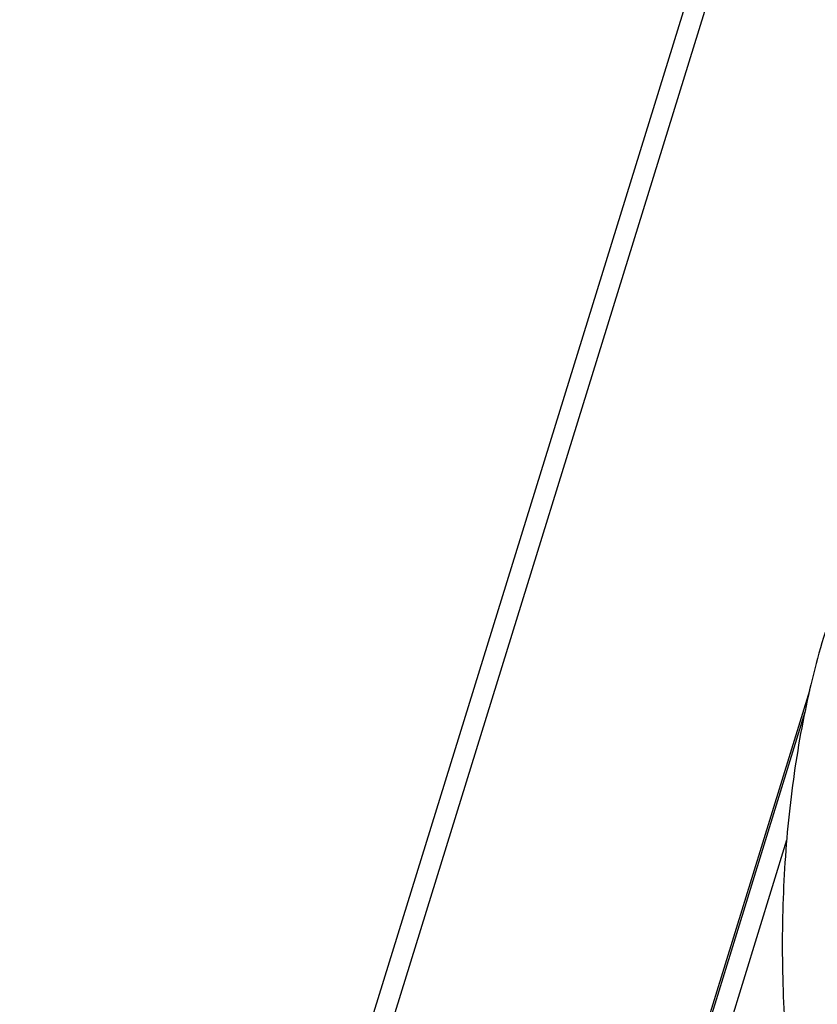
# Model space of a CAD drawing. Header units: millimetres. Extents: x 0 to 594, y 0 to 420.
# Tile 42 of 117: x 347 to 360, y 172 to 187. Entities that reach past the tile are written whole.
import ezdxf

# ---------------------------------------------------------------- set-up
doc = ezdxf.new("R2010")
doc.units = ezdxf.units.MM
doc.header["$LTSCALE"] = 32.67
doc.layers.get('0').update_dxf_attribs({"linetype": 'CONTINUOUS'})
doc.layers.add('3_ALL_AXES', color=7, linetype='CONTINUOUS')

msp = doc.modelspace()

# ---------------------------------------------------------------- linework, layer by layer
at = {"color": 7, "linetype": 'CONTINUOUS'}
msp.add_open_spline([(359.63893, 177.45118), (359.50724, 177.02503), (359.28555, 176.1266), (359.07207, 174.72031), (358.96868, 173.24415), (358.97824, 171.747), (359.10039, 170.27932), (359.33211, 168.88895), (359.66875, 167.61761), (359.9766, 166.83253), (360.15182, 166.47248)], degree=3, knots=[0, 0, 0, 0, 0.11950329, 0.24742256, 0.38068469, 0.51556077, 0.64817096, 0.77487187, 0.89271658, 1, 1, 1, 1], dxfattribs=at)
at = {"layer": '3_ALL_AXES', "color": 9, "linetype": 'CONTINUOUS'}
for p, q in [((362.12349, 201.10334), (347.59951, 154.10372)), ((359.39887, 176.54915), (352.46271, 154.10372)), ((359.04589, 174.24333), (353.11042, 155.03614))]:
    msp.add_line(p, q, dxfattribs=at)
at = {"layer": '3_ALL_AXES', "color": 7, "linetype": 'CONTINUOUS'}
for p, q in [((361.73326, 200.90752), (347.20928, 153.9079)), ((359.32689, 176.21959), (352.72019, 154.84032))]:
    msp.add_line(p, q, dxfattribs=at)

doc.saveas('drawing.dxf')
